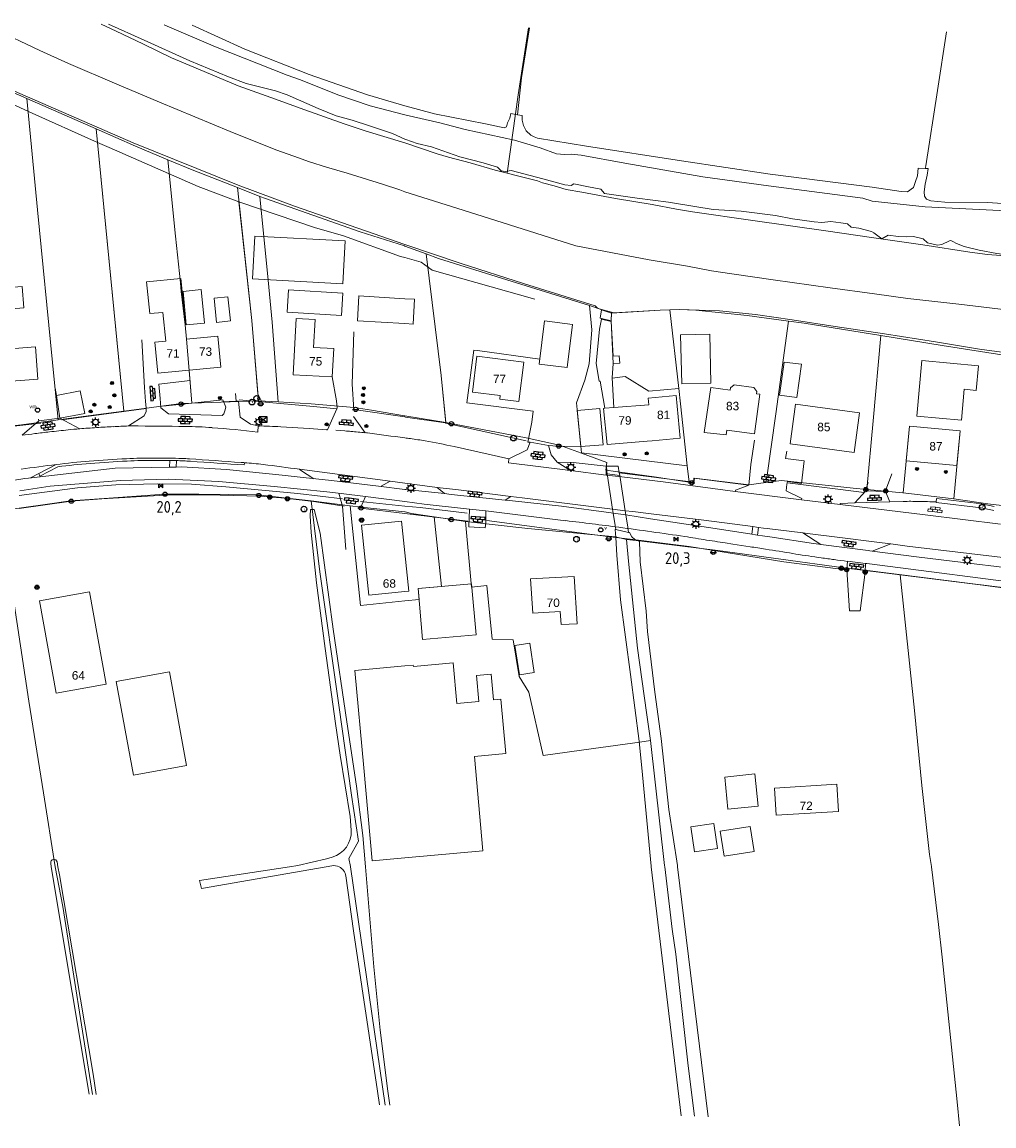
# Model space of a CAD drawing. Header units: metres. Extents: x 117922 to 130630, y 447724 to 454087.
# Tile 52 of 61: x 125919 to 126125, y 451445 to 451680. Entities that reach past the tile are written whole.
import ezdxf

# ---------------------------------------------------------------- set-up
doc = ezdxf.new("R2010")
doc.units = ezdxf.units.M
doc.layers.get('0').update_dxf_attribs({"color": 8})
for name, color, linetype, lineweight in [('B01', 8, 'Continuous', 0), ('B02', 8, 'Continuous', 0), ('B03', 8, 'Continuous', 0), ('B04', 8, 'Continuous', 0), ('B11', 8, 'Continuous', 0), ('B14', 8, 'Continuous', 0), ('G01', 8, 'Continuous', 0), ('G02', 8, 'Continuous', 0), ('G03', 8, 'Continuous', 0), ('Q19', 8, 'Continuous', 0), ('T00', 8, 'Continuous', 0), ('T07', 8, 'Continuous', 0), ('T09', 8, 'Continuous', 0), ('V00', 8, 'Continuous', 0), ('W00', 8, 'Continuous', 0), ('Z02', 7, 'Continuous', 0)]:
    doc.layers.add(name, color=color, linetype=linetype, lineweight=lineweight)
for name, color, linetype in [('SYM-OV4', 8, 'Continuous'), ('TOPOT14', 8, 'Continuous'), ('TOPOT21', 8, 'Continuous'), ('TOPOT23', 8, 'Continuous'), ('TOPOT26', 8, 'Continuous'), ('TOPOT28', 8, 'Continuous'), ('TOPOT30', 1, 'Continuous'), ('TOPOT31', 8, 'Continuous'), ('TOPOT36', 8, 'Continuous'), ('TOPOT52', 8, 'Continuous'), ('TOPOT94', 8, 'Continuous')]:
    doc.layers.add(name, color=color, linetype=linetype)
doc.styles.add('ISO', font='ISO')
doc.styles.add('Z02', font='arial.ttf', dxfattribs={"height": 1.8})

# ---------------------------------------------------------------- blocks, each defined once
blk = doc.blocks.new('paal')
at = {"color": 0}
for radius in [0.45, 0.2]:
    blk.add_circle((0, 0), radius, dxfattribs=at)
blk = doc.blocks.new('lichtmast')
at = {"color": 0}
for p, q in [((-0.6, 0), (-1, 0)), ((-0.71, 0.71), (-0.42, 0.42)), ((0, 0.6), (0, 1)), ((0.42, 0.42), (0.71, 0.71)), ((0.6, 0), (1, 0)), ((-0.42, -0.42), (-0.71, -0.71)), ((0, -0.6), (0, -1)), ((0.42, -0.42), (0.71, -0.71))]:
    blk.add_line(p, q, dxfattribs=at)
blk.add_circle((0, 0), 0.6, dxfattribs=at)
blk = doc.blocks.new('vlaggenmast')
at = {"color": 0}
blk.add_circle((0, 0), 0.45, dxfattribs=at)
at = {"color": 0, "style": 'ISO'}
blk.add_attdef('VLAGGENMAST', (0.7, 0), '', height=0.9, dxfattribs=at)
blk = doc.blocks.new('boom')
at = {"color": 0}
for radius in [0.315, 0.225, 0.135]:
    blk.add_circle((0, 0), radius, dxfattribs=at)
blk = doc.blocks.new('verklikker')
at = {"color": 0}
blk.add_circle((0, 0), 0.45, dxfattribs=at)
at = {"color": 0, "style": 'ISO'}
blk.add_attdef('VERKLIKKER', (0.7, 0), '', height=0.9, dxfattribs=at)
blk = doc.blocks.new('klinkers4')
at = {"color": 0, "linetype": 'ByBlock', "lineweight": -2}
for p, q in [((0, 1.5), (-0.5, 1.5)), ((-0.5, 1.5), (-0.5, 0.5)), ((-0.5, 0.5), (-0.5, -0.5)), ((0, 0.5), (-0.5, 0.5)), ((0, 1.5), (0, 1)), ((0.5, 1), (0, 1)), ((0, 1), (0, 0.5)), ((0, 0.5), (0, 0)), ((0.5, 0), (0, 0)), ((0, 0), (0, -0.5)), ((0.5, 0), (0.5, 1)), ((0.5, -1), (0.5, 0)), ((-0.5, -0.5), (-0.5, -1.5)), ((0, -0.5), (-0.5, -0.5)), ((-0.5, -1.5), (0, -1.5)), ((0, -0.5), (0, -1)), ((0, -1), (0.5, -1)), ((0, -1), (0, -1.5))]:
    blk.add_line(p, q, dxfattribs=at)
blk = doc.blocks.new('klinkers6')
at = {"color": 0, "linetype": 'ByBlock', "lineweight": -2}
for p, q in [((-0.25, 1), (-0.75, 1)), ((-0.75, 1), (-0.75, 0)), ((-0.25, 0), (-0.75, 0)), ((-0.75, 0), (-0.75, -1)), ((0.25, 1.5), (-0.25, 1.5)), ((-0.25, 1.5), (-0.25, 0.5)), ((0.25, 0.5), (-0.25, 0.5)), ((-0.25, 0.5), (-0.25, -0.5)), ((0.25, 0.5), (0.25, 1.5)), ((0.75, 1), (0.25, 1)), ((0.25, -0.5), (0.25, 0.5)), ((0.75, 0), (0.75, 1)), ((-0.75, -1), (-0.25, -1)), ((-0.25, -0.5), (-0.25, 0)), ((0.25, -0.5), (-0.25, -0.5)), ((-0.25, -0.5), (-0.25, -1.5)), ((-0.25, -1.5), (0.25, -1.5)), ((0.75, 0), (0.25, 0)), ((0.25, 0), (0.25, -0.5)), ((0.25, -1.5), (0.25, -0.5)), ((0.25, -1), (0.75, -1)), ((0.75, -1), (0.75, 0))]:
    blk.add_line(p, q, dxfattribs=at)
blk = doc.blocks.new('schk')
at = {"color": 0}
for p, q in [((0.86, 0.56), (-0.86, 0.56)), ((-0.86, 0.56), (-0.86, -0.56)), ((0.86, -0.56), (0.86, 0.56)), ((-0.86, -0.56), (0.86, -0.56))]:
    blk.add_line(p, q, dxfattribs=at)
at = {"color": 0, "linetype": 'Continuous'}
for p, q in [((-0.86, 0.56), (0.86, -0.56)), ((-0.86, -0.56), (0.86, 0.56))]:
    blk.add_line(p, q, dxfattribs=at)
blk = doc.blocks.new('grensmarkering')
at = {"color": 0}
blk.add_line((-0.67, 0), (0.67, 0), dxfattribs=at)
blk.add_circle((0, 0), 0.45, dxfattribs=at)
blk = doc.blocks.new('kolk')
at = {"color": 0}
blk.add_circle((0, 0), 0.6, dxfattribs=at)
at = {"color": 0, "linetype": 'Continuous', "style": 'ISO'}
blk.add_attdef('KOLK', (-0.04, -0.26), '', height=0.8, dxfattribs=at)
blk = doc.blocks.new('inspectieput')
at = {"color": 0}
blk.add_circle((0, 0), 0.6, dxfattribs=at)
at = {"color": 0, "linetype": 'Continuous', "style": 'ISO'}
blk.add_attdef('I', (0, -0.39), '', height=0.8, dxfattribs=at)
blk = doc.blocks.new('kilometerpaal')
at = {"color": 0}
for p, q in [((-0.44, 0.44), (0.44, -0.44)), ((-0.44, -0.44), (-0.44, 0.44)), ((0.44, 0.44), (-0.44, -0.44)), ((0.44, -0.44), (0.44, 0.44))]:
    blk.add_line(p, q, dxfattribs=at)
at = {"color": 0, "style": 'ISO'}
blk.add_attdef('KILOMETERPAAL', (0.59, 0.87), '', height=2.5, dxfattribs=at)

msp = doc.modelspace()

# ---------------------------------------------------------------- linework, layer by layer
at = {"layer": 'B01', "flags": 128}
for points in [[(125921.9, 451603.78), (125921.39, 451610.65), (125916.95, 451610.32), (125916.31, 451618.74), (125918.92, 451618.94), (125918.57, 451623.51), (125909.15, 451622.81), (125909.35, 451620.2), (125908.4, 451620.13), (125908.88, 451613.69), (125912.37, 451613.96), (125912.92, 451606.65), (125911.82, 451606.56), (125912.02, 451603.92), (125913.37, 451604.02), (125913.44, 451603.14), (125921.9, 451603.78)], [(125953.24, 451615.32), (125952.6, 451622.47), (125952.35, 451625.18), (125945.06, 451624.49), (125945.71, 451617.73), (125948.52, 451618.01), (125949.11, 451611.91), (125946.82, 451611.69)], [(125952.8, 451622.48), (125956.65, 451622.86), (125957.35, 451615.73), (125953.44, 451615.34)], [(125952.8, 451622.48), (125953.44, 451615.34)], [(125984.54, 451604.25), (125976.21, 451604.7), (125976.84, 451616.71), (125980.9, 451616.49), (125980.58, 451610.51), (125984.86, 451610.28), (125984.54, 451604.25)], [(125953.54, 451612.27), (125953.24, 451615.32)], [(125946.82, 451611.69), (125947.47, 451605.05), (125954.12, 451605.7)], [(125954.12, 451605.7), (125960.87, 451606.36), (125960.23, 451612.93), (125953.54, 451612.27)], [(126025.32, 451607.41), (126024.27, 451599), (126020.19, 451599.51), (126020.29, 451600.29), (126014.37, 451601.02), (126015.32, 451608.66), (126025.32, 451607.41)], [(126058.59, 451591.25), (126057.71, 451600.32), (126051.74, 451599.74), (126051.88, 451598.35)], [(126075.54, 451600.59), (126074.41, 451592.14), (126068.48, 451592.94), (126068.35, 451591.95), (126063.69, 451592.47), (126065.11, 451601.99), (126069.2, 451601.44)], [(126074.8, 451600.69), (126075.54, 451600.59)], [(126042.55, 451597.61), (126042.25, 451597.58), (126043.03, 451589.9), (126051.54, 451590.59)], [(126044.49, 451597.76), (126042.55, 451597.61)], [(126051.88, 451598.35), (126044.49, 451597.76)], [(126096.73, 451596.62), (126095.6, 451588.2), (126082, 451590.02), (126083.13, 451598.45), (126096.73, 451596.62)], [(126118.14, 451592.81), (126117.47, 451585.43), (126106.69, 451586.42), (126107.37, 451593.79), (126118.14, 451592.81)], [(126052.61, 451590.68), (126058.59, 451591.25)], [(126000, 451566.83), (125999.3, 451573.59), (125990.81, 451572.71), (125992.35, 451557.8), (126000, 451558.59)], [(126000, 451558.59), (126000.84, 451558.67), (126000, 451566.83)], [(126036.65, 451551.74), (126036.05, 451561.82), (126026.76, 451561.27), (126027.2, 451554.02), (126033.06, 451554.37), (126033.23, 451551.54), (126036.65, 451551.74)], [(125936.44, 451538.86), (125932.9, 451558.5), (125922.26, 451556.59), (125925.8, 451536.95), (125936.44, 451538.86)], [(126092.29, 451511.81), (126091.92, 451517.58), (126078.62, 451516.74), (126078.99, 451510.97), (126092.29, 451511.81)]]:
    msp.add_lwpolyline(points, dxfattribs=at)
at = {"layer": 'B02', "flags": 128}
for points in [[(126029.73, 451616.19), (126028.57, 451607.01), (126034.55, 451606.25), (126035.7, 451615.43), (126029.73, 451616.19)], [(126026.57, 451547.62), (126023.39, 451547.13), (126024.37, 451540.84), (126027.54, 451541.33), (126026.57, 451547.62)], [(126014.79, 451523.5), (126016.57, 451503.38), (126000, 451501.92)], [(126000, 451501.92), (125993.06, 451501.3), (125991.26, 451521.06)]]:
    msp.add_lwpolyline(points, dxfattribs=at)
at = {"layer": 'B03', "flags": 128}
for points in [[(125987.3, 451633.2), (125986.8, 451624.09), (125967.6, 451625.14), (125968.09, 451634.24), (125987.3, 451633.2)], [(125962.88, 451616.17), (125962.37, 451621.34), (125959.45, 451621.04), (125959.96, 451615.88), (125962.88, 451616.17)], [(125986.83, 451622.12), (125986.55, 451617.35), (125974.94, 451618.05), (125975.23, 451622.82), (125986.83, 451622.12)], [(126000, 451615.61), (125989.9, 451616.21), (125990.22, 451621.51), (126000, 451620.92)], [(126000, 451620.92), (126002.06, 451620.8), (126001.74, 451615.51), (126000, 451615.61)], [(126065.13, 451602.96), (126064.86, 451613.38), (126058.68, 451613.22), (126058.95, 451602.8), (126065.13, 451602.96)], [(126084.37, 451606.95), (126083.42, 451599.87), (126079.75, 451600.37), (126080.69, 451607.44), (126084.37, 451606.95)], [(126122.06, 451606.64), (126121.58, 451601.4), (126119.04, 451601.64), (126118.44, 451595.06), (126108.92, 451595.93), (126110, 451607.74), (126122.06, 451606.64)], [(126042.21, 451589.83), (126041.48, 451597.52), (126036.68, 451597.14), (126037.47, 451589.45), (126042.21, 451589.83)], [(126015.16, 451549.37), (126014.18, 451560.25), (126002.81, 451559.23), (126003.78, 451548.35), (126015.16, 451549.37)], [(125953.54, 451521.56), (125949.92, 451541.48), (125938.61, 451539.43), (125942.23, 451519.5), (125953.54, 451521.56)], [(126000, 451542.78), (125989.36, 451541.82), (125991.26, 451521.06)], [(126014.79, 451523.5), (126021.47, 451524.09), (126020.45, 451535.67), (126018.84, 451535.52), (126018.35, 451541.02), (126015.22, 451540.75), (126015.71, 451535.18), (126011.07, 451534.77), (126010.31, 451543.39), (126001.87, 451542.64), (126001.77, 451542.94), (126000, 451542.78)]]:
    msp.add_lwpolyline(points, dxfattribs=at)
at = {"layer": 'B04', "flags": 128}
for points in [[(126041.84, 451616.67), (126041.58, 451616.74), (126041.81, 451618.54)], [(126041.81, 451618.54), (126041.82, 451618.63), (126044, 451618.03), (126043.99, 451617.87)], [(126043.88, 451616.18), (126041.84, 451616.67)], [(126043.99, 451617.87), (126043.88, 451616.18)], [(126043.88, 451616.18), (126043.88, 451616.12)], [(126043.88, 451616.12), (126043.88, 451616.06)], [(126043.02, 451583.64), (126044.18, 451576.13)], [(126045.71, 451583.39), (126045.72, 451583.3)], [(126045.72, 451583.3), (126046.89, 451575.8)], [(126081.39, 451581.72), (126097.76, 451579.64)], [(126044.18, 451576.13), (126044.31, 451575.29)], [(126044.31, 451575.29), (126044.72, 451572.65)], [(126046.89, 451575.8), (126047.04, 451574.88)], [(126047.04, 451574.88), (126047.45, 451572.26)], [(126044.72, 451572.65), (126044.86, 451571.76)], [(126044.78, 451571.78), (126044.86, 451571.76)], [(126044.86, 451571.76), (126047.62, 451571.18)], [(126047.45, 451572.26), (126047.62, 451571.18)], [(126047.62, 451571.18), (126047.79, 451571.15)]]:
    msp.add_lwpolyline(points, dxfattribs=at)
at = {"layer": 'B11', "flags": 128}
for points in [[(126074.8, 451600.69), (126074.87, 451601.16), (126074.25, 451602.02), (126070.08, 451602.58), (126069.26, 451601.91), (126069.2, 451601.44)], [(126051.54, 451590.59), (126052.61, 451590.68)]]:
    msp.add_lwpolyline(points, dxfattribs=at)
at = {"layer": 'B14', "flags": 128}
for points in [[(126068.75, 451512.26), (126068.05, 451519.1), (126074.47, 451519.76), (126075.17, 451512.92), (126068.75, 451512.26)], [(126065.77, 451509.21), (126066.53, 451503.92), (126061.62, 451503.21), (126060.85, 451508.5), (126065.77, 451509.21)], [(126074.3, 451503.25), (126067.93, 451502.28), (126067.12, 451507.59), (126073.5, 451508.55), (126074.3, 451503.25)]]:
    msp.add_lwpolyline(points, dxfattribs=at)
at = {"layer": 'G01', "flags": 128}
for points in [[(125935.37, 451679.33), (125938.59, 451677.84), (125944.24, 451675.16), (125950.36, 451672.17), (125957.32, 451669.25), (125964.52, 451666.21), (125971.48, 451663.76), (125978.73, 451661.13), (125987.12, 451658.15), (125991.76, 451656.59), (126000, 451654.11)], [(126021.77, 451647.64), (126024.09, 451664.29), (126026.31, 451678.53)], [(125900.56, 451671.85), (125917.81, 451664.3), (125919.55, 451663.54)], [(125919.55, 451663.54), (125921.81, 451639.84), (125925.02, 451607.3), (125926.24, 451595.13)], [(125919.55, 451663.54), (125934.32, 451657.07)], [(125934.32, 451657.07), (125940.18, 451596.95)], [(125934.32, 451657.07), (125942.68, 451653.41), (125949.59, 451650.5)], [(126000, 451654.11), (126006.9, 451651.75), (126009.27, 451651.06), (126013.89, 451649.82), (126019.19, 451648.28), (126021.77, 451647.64)], [(125949.59, 451650.5), (125951.19, 451634.21), (125952.23, 451624.26), (125952.4, 451622.45), (125953.24, 451615.32), (125953.54, 451612.27), (125954.12, 451605.62), (125954.67, 451598.69)], [(125949.59, 451650.5), (125954.78, 451648.33), (125964.38, 451644.55)], [(126021.77, 451647.64), (126023.71, 451647.16), (126028.23, 451645.97), (126029.28, 451645.58), (126031.78, 451644.91), (126034.29, 451644.16), (126037.63, 451643.6), (126044.84, 451642.24), (126052.59, 451640.95), (126057.77, 451639.99), (126061.17, 451639.37), (126074.04, 451637.59), (126089.54, 451635.36), (126099.79, 451633.86), (126110.21, 451632.35), (126120.23, 451630.84), (126123.98, 451630.29), (126126.78, 451630.08)], [(125964.38, 451644.55), (125969.12, 451642.69)], [(125964.38, 451644.55), (125967.44, 451616.28), (125968.84, 451599.19)], [(125969.12, 451642.69), (125970.94, 451624.88), (125971.74, 451615.9), (125973.06, 451598.94)], [(125969.12, 451642.69), (125970.34, 451642.21), (125990.51, 451635.15), (125999.9, 451632.15), (126000, 451632.11)], [(126000, 451632.11), (126004.51, 451630.44)], [(126004.51, 451630.44), (126007.17, 451629.45), (126021.71, 451624.93), (126039.31, 451619.45)], [(126004.51, 451630.44), (126007.74, 451604.57), (126008.69, 451594.54)], [(126039.31, 451619.45), (126039.79, 451614.31)], [(126039.31, 451619.45), (126041.35, 451618.77), (126044, 451618.03)], [(126044, 451618.03), (126043.88, 451616.17), (126044.33, 451607.1), (126044.13, 451604.07), (126044.13, 451604.02), (126046.89, 451604.33), (126051.91, 451601.24), (126058.27, 451601.81)], [(126044, 451618.03), (126044.49, 451617.9), (126054.32, 451618.47), (126056.4, 451618.55)], [(126056.4, 451618.55), (126058.4, 451618.62), (126061.92, 451618.5), (126072.86, 451617.32), (126081.61, 451616.14)], [(126056.4, 451618.55), (126058.27, 451601.81)], [(126039.79, 451614.31), (126039.25, 451607.03), (126038.29, 451603.58), (126036.52, 451598.75), (126037.6, 451588.13)], [(126076.99, 451582.86), (126078.96, 451596.42), (126081.61, 451616.14)], [(126081.61, 451616.14), (126084.96, 451615.69), (126101.28, 451613.07)], [(126098.3, 451580.32), (126099.66, 451594.92), (126101.28, 451613.07)], [(126101.28, 451613.07), (126114.31, 451610.94), (126131.98, 451608.18)], [(126058.27, 451601.81), (126058.63, 451598.53), (126060.1, 451585.35)], [(126106.06, 451579.57), (126107.37, 451593.79), (126118.14, 451592.81), (126116.8, 451578.29)], [(126037.6, 451588.13), (126060.1, 451585.35)], [(126037.6, 451588.13), (126037.61, 451588.01)], [(126060.1, 451585.35), (126060.48, 451581.9)], [(126076.99, 451582.86), (126076.84, 451581.78)], [(125913.91, 451575.79), (125923.48, 451577.08), (125928.83, 451577.89), (125937.03, 451578.44), (125948.77, 451579.31), (125956.17, 451579.29), (125968.67, 451579.18), (125980.07, 451577.87)], [(125980.07, 451577.87), (125981.94, 451562.79), (125985.92, 451534.42), (125988.67, 451515.27), (125990.13, 451505.44), (125988.09, 451501.76), (125988.44, 451500.06), (125988.45, 451500)], [(125980.07, 451577.87), (125988.37, 451576.86)], [(125988.37, 451576.86), (125990.7, 451576.58), (126000, 451575.55)], [(125988.37, 451576.86), (125990.57, 451555.6), (126000, 451556.58)], [(125925.59, 451500), (125923.08, 451515.77), (125920.01, 451535.29), (125913.91, 451575.79)], [(126000, 451575.55), (126000.1, 451575.54), (126001.45, 451575.18), (126006.25, 451574.48)], [(126006.25, 451574.48), (126012.91, 451573.51)], [(126007.78, 451559.67), (126006.25, 451574.48)], [(126012.91, 451573.51), (126014.19, 451559.55), (126017.47, 451559.85), (126018.6, 451548.45), (126023.05, 451548.28), (126024.33, 451540.5), (126026.41, 451537.15), (126029.42, 451523.72), (126040.12, 451525.2), (126049.97, 451526.56), (126052.29, 451526.91)], [(126012.91, 451573.51), (126026.19, 451572.04), (126044.84, 451570.2), (126047.19, 451569.7)], [(126052.29, 451526.91), (126051.42, 451532.84), (126049.51, 451546.57), (126047.6, 451565.05), (126047.19, 451569.7)], [(126047.19, 451569.7), (126049.87, 451569.4), (126066.62, 451567.31), (126093.41, 451563.6), (126105.36, 451562.11)], [(126105.36, 451562.11), (126108.43, 451533.27), (126110.01, 451517.29), (126111.65, 451502.66), (126112.05, 451500.1), (126112.06, 451500)], [(126105.36, 451562.11), (126122.44, 451559.99), (126132.02, 451558.75), (126136.74, 451557.82)], [(126007.78, 451559.67), (126002.81, 451559.23), (126003.02, 451556.89)], [(126000, 451556.58), (126003.02, 451556.89)], [(126052.29, 451526.91), (126055.28, 451500.29), (126055.31, 451500)], [(125933.52, 451451.57), (125927.21, 451491.55), (125925.6, 451499.99), (125925.59, 451500)], [(125988.45, 451500), (125995.79, 451449.31)], [(126055.31, 451500), (126056.91, 451486.76), (126057.63, 451481.43), (126060.3, 451457.65), (126061.64, 451446.91)], [(126112.06, 451500), (126113.54, 451487.74), (126114.36, 451480.81), (126117.52, 451450.02), (126118.01, 451444.86)]]:
    msp.add_lwpolyline(points, dxfattribs=at)
at = {"layer": 'G02', "flags": 128}
for points in [[(125910.08, 451679.56), (125912.44, 451678.42), (125922.37, 451673.72)], [(125922.37, 451673.72), (125928.44, 451670.98), (125938.74, 451666.58), (125947.78, 451662.77), (125962.83, 451656.53), (125972.52, 451652.58), (125976.41, 451651.27), (125979.68, 451650.02), (125983.31, 451648.89), (125987.71, 451647.64), (125995.27, 451645.32), (125998.93, 451644.05), (126000, 451643.64)], [(126000, 451643.64), (126013.75, 451639.32), (126036.37, 451632.16), (126051.99, 451629.22), (126060.15, 451627.87), (126065.22, 451626.85), (126069.57, 451626.24), (126078.39, 451624.96), (126090.49, 451623.23), (126099.96, 451621.96), (126106.99, 451620.96), (126117.84, 451619.75), (126132.07, 451618.05), (126135.41, 451617.66), (126143.81, 451617.21), (126155.89, 451616.67), (126158.04, 451616.52), (126162.2, 451616.62), (126174.81, 451616.68), (126184.03, 451616.72), (126190.69, 451616.88), (126195.98, 451617.24), (126200.92, 451617.37)]]:
    msp.add_lwpolyline(points, dxfattribs=at)
at = {"layer": 'G03', "flags": 128}
for points in [[(125940.18, 451596.95), (125942.38, 451597.23), (125952.4, 451598.61), (125954.67, 451598.69)], [(125954.67, 451598.69), (125960.9, 451598.92), (125968.65, 451599.2), (125968.84, 451599.19)], [(125968.84, 451599.19), (125973.06, 451598.94)], [(125973.06, 451598.94), (125980.07, 451598.52), (125989.2, 451597.73), (125992.93, 451597.18), (125999.95, 451596.01)], [(125926.24, 451595.13), (125932.63, 451596.02), (125940.18, 451596.95)], [(125999.95, 451596.01), (126000, 451596.01)], [(126000, 451596.01), (126008.69, 451594.54)], [(125910.33, 451592.97), (125910.46, 451592.99), (125911.89, 451593.39), (125918.46, 451594.05), (125926.24, 451595.13)], [(126008.69, 451594.54), (126010.59, 451594.22), (126025.84, 451591.28), (126032.9, 451589.71), (126037.61, 451588.01)], [(126037.61, 451588.01), (126043, 451586.07), (126042.75, 451584.39), (126053.03, 451582.97), (126060.48, 451581.9)], [(126060.48, 451581.9), (126061.48, 451581.75), (126061.63, 451582.75), (126073.16, 451581.28), (126076.84, 451581.78)], [(126098.3, 451580.32), (126095.42, 451580.6), (126080.11, 451582.22), (126076.84, 451581.78)], [(126098.3, 451580.32), (126105.95, 451579.58), (126106.06, 451579.57)], [(126106.06, 451579.57), (126116.8, 451578.29)], [(126116.8, 451578.29), (126124.03, 451577.27), (126134.83, 451575.95), (126135.35, 451575.87)]]:
    msp.add_lwpolyline(points, dxfattribs=at)
at = {"layer": 'Q19', "flags": 128}
for points in [[(126022.55, 451660.3), (126023.99, 451660.08)], [(126023.99, 451660.08), (126024.99, 451659.92)], [(126109.23, 451648.67), (126110.71, 451648.64)], [(126110.71, 451648.64), (126111.33, 451648.63)]]:
    msp.add_lwpolyline(points, dxfattribs=at)
at = {"layer": 'T00', "flags": 128}
for points in [[(125900.92, 451669.46), (125907.74, 451666.37), (125920.05, 451660.7), (125934.6, 451654.17)], [(125934.6, 451654.17), (125937.07, 451653.07), (125956, 451644.8), (125964.71, 451641.52)], [(125934.6, 451654.17), (125939.75, 451601.33)], [(125964.71, 451641.52), (125964.9, 451641.45), (125980.77, 451636.1), (125986.95, 451634.32), (125999.05, 451629.93), (126000, 451629.67)], [(125964.71, 451641.52), (125967.44, 451616.28), (125968.72, 451600.67), (125969.54, 451598.97)], [(126000, 451629.67), (126003.46, 451628.72), (126005.79, 451626.99), (126027.68, 451620.8)], [(125989.15, 451613.86), (125988.81, 451602.74), (125989.11, 451597.34), (126000, 451595.74)], [(125954.12, 451605.7), (125954.67, 451598.7)], [(126007.74, 451604.57), (126008.7, 451594.44)], [(125948.48, 451598.05), (125954.67, 451598.7)], [(125954.67, 451598.7), (125961.3, 451599.39)], [(125964.78, 451599.41), (125969.54, 451598.97)], [(125969.54, 451598.97), (125980.53, 451597.94), (125985.54, 451597.48)], [(126000, 451595.74), (126000.13, 451595.72), (126008.65, 451594.46), (126008.7, 451594.44)], [(125910.32, 451593.07), (125922.54, 451594.45)], [(126008.7, 451594.44), (126025.8, 451590.63)], [(126045.63, 451583.88), (126061.42, 451581.89), (126061.51, 451582.72), (126073.14, 451581.21)], [(125917.94, 451576.26), (125928.98, 451577.83), (125935.53, 451578.31), (125948.93, 451579.09), (125957.85, 451579.2), (125969.2, 451578.88), (125974.44, 451578.46), (125980.53, 451577.74), (125987.06, 451576.74)], [(125990.59, 451576.35), (126000, 451575.2)], [(126000, 451575.2), (126000, 451575.2), (126000, 451575.2)], [(126000, 451575.2), (126013.42, 451573.57)], [(126017.41, 451573.72), (126039.26, 451570.8), (126044.87, 451570.11)], [(126044.87, 451570.11), (126049.16, 451569.58)], [(126049.16, 451569.58), (126060.47, 451568.19), (126080.62, 451564.94), (126094.4, 451563.12)], [(126097.33, 451563.24), (126110.19, 451561.61), (126120.31, 451560.29), (126131.82, 451558.86), (126164.05, 451553.19), (126176.34, 451550.01), (126199.95, 451546.99), (126211.85, 451546.61), (126223.81, 451547.4)]]:
    msp.add_lwpolyline(points, dxfattribs=at)
at = {"layer": 'T07', "flags": 128}
for points in [[(126023.99, 451660.08), (126024.83, 451667.94), (126026.52, 451678.53)], [(126110.71, 451648.64), (126110.87, 451649.19), (126113.32, 451665.24), (126115.23, 451677.74)]]:
    msp.add_lwpolyline(points, dxfattribs=at)
at = {"layer": 'T09', "flags": 128}
for points in [[(125917.97, 451579.05), (125930.36, 451580.65), (125938.53, 451581.29), (125947.35, 451581.51), (125954.63, 451581.41), (125961.9, 451580.85), (125977.22, 451579.48), (125986.72, 451578.34)], [(125990.54, 451577.73), (126000, 451576.77)], [(126000, 451576.77), (126003.23, 451576.46), (126013.23, 451575.29)]]:
    msp.add_lwpolyline(points, dxfattribs=at)
at = {"layer": 'V00', "flags": 128}
for points in [[(125944.58, 451602.01), (125944.04, 451612.13)], [(126028.7, 451608.05), (126015.45, 451609.87), (126014.69, 451609.98), (126013.18, 451598.76), (126027.28, 451596.95), (126027, 451594.63), (126026.15, 451590.35)], [(125954.29, 451603.49), (125947.68, 451602.73)], [(125949.71, 451596.42), (125948.09, 451597.68), (125947.93, 451599.69), (125947.68, 451602.73)], [(125985.57, 451597.7), (125985.43, 451599.16), (125984.54, 451604.25)], [(125925.85, 451600.28), (125925.57, 451601.84)], [(125930.95, 451601.3), (125925.85, 451600.28)], [(125926.6, 451595.52), (125925.85, 451600.28)], [(125931.91, 451596.49), (125930.95, 451601.3)], [(125944.98, 451597.53), (125944.98, 451597.66), (125944.85, 451599.02), (125944.58, 451602.01)], [(125964.11, 451599.13), (125963.96, 451600.76)], [(125961.3, 451599.39), (125961.88, 451597.82), (125961.72, 451597.06), (125961.5, 451596.4), (125961.16, 451596.08), (125949.71, 451596.42)], [(125961.14, 451598.95), (125964.11, 451599.13)], [(125964.62, 451599.14), (125964.11, 451599.13)], [(125964.62, 451599.14), (125964.97, 451595.73)], [(125985.54, 451597.48), (125985.57, 451597.7)], [(125922.15, 451594.93), (125922.04, 451595.3)], [(125922.15, 451594.93), (125926.6, 451595.52)], [(125926.6, 451595.52), (125931.91, 451596.49)], [(125930.82, 451593.23), (125926.6, 451595.52)], [(125927.05, 451595.13), (125944.98, 451597.53)], [(125941.18, 451593.83), (125944.51, 451596.02), (125944.99, 451596.91), (125944.98, 451597.53)], [(125964.97, 451595.73), (125967.19, 451594.24)], [(125985.54, 451597.48), (125983.53, 451593.03)], [(125989.07, 451595.85), (125991.58, 451592.4)], [(125918.56, 451591.84), (125922.15, 451594.93)], [(125967.19, 451594.24), (125968.82, 451593.86)], [(125968.71, 451592.54), (125968.82, 451593.86)], [(125973.6, 451593.66), (125979.62, 451593.28), (125983.33, 451593.04)], [(125985.31, 451592.91), (125986.28, 451592.84), (125987.26, 451592.77)], [(126073.65, 451585.63), (126074.4, 451590.84)], [(126010.46, 451589.48), (126022.13, 451586.86)], [(126026.05, 451588.75), (126022.13, 451586.86)], [(126026.65, 451590.36), (126026.05, 451588.75)], [(126026.65, 451590.36), (126026.15, 451590.35)], [(126030.57, 451589.67), (126026.65, 451590.36)], [(126030.57, 451589.67), (126031.48, 451589.6), (126032.76, 451589.53), (126037.47, 451589.45)], [(126031.12, 451587.66), (126030.57, 451589.67)], [(126080.99, 451586.89), (126081.25, 451588.46)], [(125950.02, 451586.49), (125949.91, 451585.05)], [(125951.33, 451585.08), (125951.39, 451586.46)], [(125965.9, 451586.01), (125965.82, 451585.53)], [(126022.13, 451586.86), (126022.07, 451585.95)], [(126022.07, 451585.95), (126035.25, 451584.33)], [(126032.38, 451586.12), (126031.12, 451587.66)], [(126035.25, 451584.33), (126032.38, 451586.12)], [(126032.38, 451586.12), (126035.79, 451586.06)], [(126035.79, 451586.06), (126042.85, 451585.26)], [(126084.95, 451586.38), (126080.99, 451586.89)], [(126084.41, 451581.61), (126084.95, 451586.38)], [(125919.9, 451582.75), (125938.39, 451584.83), (125949.91, 451585.05)], [(125920.34, 451582.8), (125922.09, 451583.7)], [(125922.09, 451583.7), (125925.82, 451585.62)], [(125922.09, 451583.7), (125922.31, 451583.16), (125926.14, 451585.13)], [(125949.91, 451585.05), (125951.33, 451585.08)], [(125951.33, 451585.08), (125952.49, 451585.11), (125962.04, 451584.53), (125973.92, 451583.35), (125978.4, 451582.87)], [(125977.59, 451584.62), (125996.86, 451582.06)], [(125977.59, 451584.62), (125977.8, 451584.43)], [(125980.62, 451582.57), (125977.8, 451584.43)], [(126035.25, 451584.33), (126042.84, 451583.38)], [(126042.84, 451583.38), (126042.85, 451585.26)], [(126043.02, 451583.64), (126043.06, 451583.63)], [(126043.06, 451583.63), (126045.72, 451583.3)], [(126073.16, 451581.23), (126073.65, 451585.63)], [(126102.3, 451580.02), (126103.59, 451583.67)], [(125909.34, 451581.11), (125919.14, 451582.66), (125919.9, 451582.75)], [(125918.05, 451580.02), (125924.56, 451580.99), (125939.53, 451582.25), (125949.73, 451582.53), (125960.44, 451582.01), (125972.2, 451580.96), (125983.41, 451579.82), (125986.47, 451579.45)], [(125978.4, 451582.87), (125984.39, 451582.22), (125994.4, 451581.01)], [(125994.97, 451580.99), (125996.86, 451582.06)], [(125996.86, 451582.06), (126000, 451581.64)], [(126000, 451581.64), (126006.85, 451580.74)], [(126046.18, 451582.98), (126042.84, 451583.38)], [(126054.96, 451581.91), (126046.18, 451582.98)], [(126070.3, 451579.88), (126054.96, 451581.91)], [(126073.16, 451581.23), (126070.36, 451580.18)], [(126081.15, 451580.04), (126081.29, 451581.43)], [(126081.29, 451581.43), (126081.4, 451582.01)], [(126081.4, 451582.01), (126084.41, 451581.61)], [(126098.58, 451581.82), (126098.08, 451580.29)], [(125986.74, 451576.74), (125985.96, 451579.51)], [(125986.47, 451579.45), (125991.66, 451578.82)], [(125990.63, 451576.52), (125991.66, 451578.82)], [(126000, 451577.75), (125991.66, 451578.82)], [(125994.4, 451581.01), (126000, 451580.34)], [(126000, 451580.34), (126000.18, 451580.31), (126008.45, 451579.42)], [(126006.85, 451580.74), (126008.45, 451579.42)], [(126006.85, 451580.74), (126011.42, 451580.21), (126022.57, 451578.84)], [(126008.45, 451579.42), (126009.86, 451579.27), (126021.38, 451578.04)], [(126021.38, 451578.04), (126022.57, 451578.84)], [(126022.57, 451578.84), (126024.99, 451578.54), (126037.37, 451576.94), (126044.18, 451576.13)], [(126070.36, 451580.18), (126070.3, 451579.88)], [(126084.43, 451578.1), (126070.3, 451579.88)], [(126084.47, 451578.36), (126081.15, 451580.04)], [(126098.07, 451580.04), (126095.76, 451577.47)], [(126098.08, 451580.29), (126098.07, 451580.04)], [(126098.07, 451580.04), (126102.28, 451579.85)], [(126102.28, 451579.85), (126102.3, 451580.02)], [(126102.28, 451579.85), (126103.18, 451577.66)], [(125986.74, 451576.74), (125987.43, 451567.57)], [(126013.78, 451576.13), (126004.12, 451577.22), (126000, 451577.75)], [(126021.38, 451578.04), (126022.29, 451577.94), (126033.35, 451576.76), (126043.9, 451575.35), (126044.31, 451575.29)], [(126084.43, 451578.1), (126084.47, 451578.36)], [(126092.61, 451577.14), (126084.43, 451578.1)], [(126092.62, 451577.34), (126092.61, 451577.14)], [(126110.73, 451574.9), (126092.61, 451577.14)], [(126094.28, 451577.41), (126092.62, 451577.34)], [(126095.76, 451577.47), (126094.28, 451577.41)], [(126103.18, 451577.66), (126095.76, 451577.47)], [(126103.18, 451577.66), (126106.02, 451577.78)], [(126113.06, 451577.64), (126113.05, 451577.51)], [(126113.05, 451577.51), (126122.65, 451576.37)], [(126113.06, 451577.64), (126113.12, 451578.37)], [(126113.12, 451578.37), (126122.74, 451577.26)], [(126017.25, 451575.78), (126017.21, 451573.24), (126017.11, 451572.16), (126013.63, 451572.35), (126013.78, 451576.13)], [(126013.78, 451576.13), (126017.25, 451575.78)], [(126034.26, 451573.67), (126017.25, 451575.78)], [(126044.18, 451576.13), (126046.89, 451575.8)], [(126044.31, 451575.29), (126047.04, 451574.88)], [(126046.89, 451575.8), (126048.52, 451575.61), (126052.44, 451575.14)], [(126047.04, 451574.88), (126052.26, 451574.09), (126066.03, 451572), (126073.83, 451570.8)], [(126052.44, 451575.14), (126063.6, 451573.78), (126074.06, 451572.4)], [(126126.72, 451572.9), (126110.73, 451574.9)], [(126074.06, 451572.4), (126073.83, 451570.8)], [(126074.06, 451572.4), (126074.85, 451572.29)], [(126074.85, 451572.29), (126075.26, 451572.24)], [(126075.04, 451570.62), (126075.26, 451572.24)], [(126075.26, 451572.24), (126076.34, 451572.1)], [(126076.34, 451572.1), (126077.09, 451572), (126084.7, 451571.06)], [(126073.83, 451570.8), (126074.61, 451570.69)], [(126074.61, 451570.69), (126075.04, 451570.62)], [(126075.04, 451570.62), (126076.09, 451570.46)], [(126076.09, 451570.46), (126077.63, 451570.22), (126086.93, 451568.84), (126088.06, 451568.69)], [(126088.54, 451568.62), (126084.7, 451571.06)], [(126084.7, 451571.06), (126086.27, 451570.87)], [(126086.27, 451570.87), (126091.45, 451570.23), (126101.58, 451568.94)], [(126069.78, 451568.7), (126068.16, 451568.94), (126066.55, 451569.19)], [(126073.45, 451568.13), (126071.62, 451568.41), (126069.78, 451568.7)], [(126088.06, 451568.69), (126088.54, 451568.62)], [(126088.54, 451568.62), (126098.57, 451567.3)], [(126098.57, 451567.3), (126098.9, 451567.25), (126099.43, 451567.18)], [(126099.43, 451567.18), (126103.4, 451568.71)], [(126099.43, 451567.18), (126108.86, 451566.01), (126121.17, 451564.48), (126130.63, 451563.32)], [(126101.58, 451568.94), (126103.4, 451568.71)], [(126103.4, 451568.71), (126106.86, 451568.27), (126120.05, 451566.72), (126130.82, 451565.4)], [(126083.16, 451566.57), (126082.56, 451566.68)], [(126098.02, 451564.57), (126097.95, 451562.72), (126096.91, 451554.49), (126094.59, 451554.48), (126094.01, 451563.25), (126094.15, 451565.02)], [(126094.15, 451565.02), (126098.02, 451564.57)], [(126098.02, 451564.57), (126098.3, 451564.53), (126112.08, 451562.75), (126131.78, 451560.24), (126141.28, 451559.12)]]:
    msp.add_lwpolyline(points, dxfattribs=at)
at = {"layer": 'V00'}
for centre, radius, start, end in [((125965.11, 451241.28), 353.63, 95.9659, 96.6094), ((125941.44, 451466.87), 126.81, 94.8054, 95.9264), ((125941.19, 451466.96), 126.69, 93.8954, 94.6927), ((125964.26, 451119.59), 474.83, 93.3818, 93.8253), ((125946.65, 451413.78), 180.11, 92.7714, 93.311), ((125963.07, 451069.12), 525.16, 92.3889, 92.7423), ((125941.71, 451580.45), 13.39, 89.4728, 92.2765), ((125904.37, 447441.81), 4152.2, 89.32397, 89.48303), ((125952.29, 451505.42), 88.31, 85.6233, 89.3037), ((125939.03, 451332.8), 261.43, 83.4822, 85.6137), ((125944.48, 450957.96), 636.36, 87.37674, 87.8075), ((125984.06, 451602.96), 9.94, 265.7794, 266.9635), ((125966.06, 451230.64), 364.31, 97.0578, 97.4913), ((125992.46, 451013.16), 583.39, 96.69902, 97.00685), ((125979.93, 451491.92), 101.11, 85.1238, 85.8435), ((125918.22, 450780.64), 815.07, 84.83582, 85.05198), ((125990.18, 451577.79), 14.68, 82.6382, 84.5242), ((125421.43, 447228.12), 4401.37, 82.44644, 82.55064), ((125650.52, 448958.99), 2655.4, 82.41179, 82.43732), ((125991.84, 451520.97), 70.79, 79.8228, 82.4247), ((125956.26, 451322.1), 272.81, 78.5401, 79.8474), ((125946.87, 451417.52), 169.41, 94.7502, 97.1378), ((125947.22, 451415.65), 170.79, 94.7657, 97.0914), ((125950.61, 451372.7), 214.39, 92.6382, 94.7562), ((125950.97, 451369.24), 217.35, 92.6454, 94.7345), ((125947.38, 451440.71), 146.3, 90.2585, 92.599), ((125947.46, 451444.85), 141.66, 90.2201, 92.6373), ((125947.3, 451444.18), 142.83, 87.8435, 90.2308), ((125947.51, 451444.95), 141.55, 88.9842, 90.2403), ((125947.19, 451430.93), 155.58, 88.4522, 88.9572), ((125947.7, 451450.13), 136.38, 87.8272, 88.4476), ((125950.72, 451536.1), 50.85, 86.1229, 87.8031), ((125950.92, 451535.59), 50.85, 86.1229, 87.8031), ((125746.86, 448535.94), 3057.92, 85.90657, 86.11282), ((125751.71, 448603.92), 2989.28, 85.89272, 86.11296), ((125974.75, 451714.26), 128.55, 265.7117, 266.0531), ((125959.61, 451499.27), 86.97, 83.2366, 85.8485), ((126034.76, 450718.75), 873.69, 97.16289, 97.65517), ((125930.11, 451252.75), 335.24, 81.8585, 83.192), ((126107.69, 451461.02), 116.77, 90, 90.8214), ((126107.27, 451437.24), 140.55, 89.1455, 89.8283), ((126107.06, 451455.96), 121.83, 88.0453, 88.9137), ((126106.78, 451455.75), 122.06, 87.0539, 87.9212), ((126113.98, 451527.07), 50.94, 78.5734, 80.099), ((126114.88, 451531.85), 46.08, 76.8111, 78.4978), ((126110.44, 451510.77), 66.73, 78.2807, 79.4596), ((126112.33, 451520.02), 57.28, 76.8743, 78.249), ((125916.49, 450584.23), 996.43, 82.88627, 83.21222), ((125913.71, 450567.92), 1012.96, 82.52411, 82.84484), ((125929.19, 450691.08), 888.83, 82.02303, 82.48012), ((125917.99, 450614.26), 966.46, 81.57742, 81.99785), ((126502.35, 454334.22), 2799.17, 260.89817, 260.99443), ((126175.67, 452278.78), 717.93, 261.06735, 261.25747), ((125989.8, 451023.99), 550.53, 80.9118, 81.2604), ((125746.76, 449497.21), 2096.54, 80.78325, 80.94366), ((126130.33, 451865.21), 302.34, 261.0254, 261.5457), ((126139.04, 451922.41), 360.2, 261.5128, 261.9497), ((126133.22, 451877.93), 315.34, 261.8643, 262.3731), ((126134.45, 451885.03), 322.54, 262.3243, 262.8217)]:
    msp.add_arc(centre, radius, start, end, dxfattribs=at)
at = {"layer": 'W00', "flags": 128}
for points in [[(125884, 451679.79), (125896.48, 451674.16), (125918.05, 451664.57), (125942.22, 451654.09), (125964.56, 451645.08), (125976.49, 451640.59), (126000, 451632.42)], [(126000, 451654.86), (125997.4, 451656.1), (125992.46, 451657.72), (125988.8, 451658.89), (125985.37, 451659.81), (125981.53, 451661.39), (125974.93, 451664.3), (125972.49, 451665.16), (125966.25, 451666.72), (125962.51, 451668.16), (125954.28, 451671.55), (125944.52, 451675.95), (125936.94, 451679.32)], [(125948.78, 451679.21), (125948.92, 451679.14), (125959.71, 451674.49), (125974.99, 451668.5), (125977.79, 451667.52), (125985.71, 451664.31), (125992.6, 451661.93), (126000, 451660.04)], [(126000, 451661.97), (125992.02, 451664.31), (125979.65, 451668.66), (125965.95, 451674.05), (125954.75, 451679.16)], [(126022.55, 451660.3), (126022.35, 451659.3), (126021.85, 451658.31), (126021.6, 451657.47), (126021.14, 451657.31), (126017.16, 451658.13), (126006.31, 451660.29), (126000.31, 451661.88), (126000, 451661.97)], [(126000, 451660.04), (126000.25, 451659.98), (126007.47, 451658.32), (126012.81, 451656.93), (126023.36, 451654.63), (126028.82, 451652.99), (126032.27, 451651.77), (126033.96, 451651.59), (126035.37, 451651.65), (126037.53, 451651.46), (126046.79, 451649.78), (126063.38, 451646.88), (126077.4, 451644.95), (126097.43, 451642.28), (126099.41, 451641.66), (126110.72, 451640.47), (126129.42, 451639.53)], [(126109.23, 451648.67), (126109.05, 451647.03), (126108.63, 451645.87), (126108.23, 451644.57), (126106.97, 451643.69), (126105.63, 451643.72), (126099.41, 451644.62), (126077.72, 451647.39), (126058.89, 451650.26), (126038.68, 451653.36), (126028.22, 451655.05), (126027.52, 451655.37), (126026.8, 451655.71), (126025.82, 451656.65), (126025.28, 451657.8), (126024.98, 451658.89), (126024.99, 451659.92)], [(126000, 451654.86), (126000.21, 451654.76), (126002.61, 451653.96), (126005.7, 451653.2), (126011.7, 451651.14), (126016.68, 451649.8), (126019.7, 451648.92), (126020.52, 451648.1), (126021.32, 451648), (126022.62, 451648.18), (126029.39, 451646.39), (126034.01, 451645.17), (126035.39, 451644.99), (126035.93, 451645.33), (126039.07, 451644.69), (126041.69, 451644.25), (126042.49, 451643.29), (126049.42, 451642.29), (126056.12, 451641.47), (126061.72, 451640.54), (126065.6, 451639.92), (126071.55, 451639.52), (126078.83, 451638.59), (126082.47, 451637.91), (126087.09, 451637.29), (126088.71, 451637.11), (126090.61, 451637.31), (126092.8, 451637.09), (126094.16, 451636.85), (126094.94, 451636.17), (126096.6, 451635.89), (126099.32, 451635.21), (126099.82, 451634.95), (126101.46, 451633.67), (126102.84, 451634.45)], [(126110.71, 451645.29), (126111.13, 451647.19), (126111.33, 451648.63)], [(126136.16, 451640.6), (126123.88, 451641.37), (126114.92, 451641.43), (126111.9, 451641.73), (126111.02, 451642.11), (126110.54, 451642.75), (126110.47, 451643.65), (126110.71, 451645.29)], [(126102.84, 451634.45), (126105, 451634.18), (126106.8, 451634.1), (126108.22, 451634.16), (126110.3, 451633.68), (126111.22, 451632.78), (126113.34, 451632.34), (126114.22, 451632.44), (126115.88, 451633.24), (126116.18, 451633.28), (126116.6, 451633.06), (126117.38, 451632.64), (126118.99, 451632.04), (126122.23, 451631.24), (126125.99, 451630.54), (126129.49, 451630.11)], [(126000, 451632.42), (126011.96, 451628.44), (126025.27, 451624.18), (126036.41, 451620.67), (126040.52, 451619.37), (126040.94, 451618.95), (126041.81, 451618.54)], [(126041.82, 451616.56), (126041.44, 451614.44), (126040.69, 451607.12), (126041.31, 451603.37), (126041.57, 451603.37), (126042.55, 451597.61)], [(126041.81, 451618.54), (126043.99, 451617.87)], [(126041.84, 451616.67), (126041.82, 451616.56)], [(126043.88, 451616.06), (126041.82, 451616.56)], [(126043.99, 451617.87), (126054.32, 451618.47), (126058.4, 451618.62), (126066.96, 451618.32), (126074.61, 451617.58), (126082.41, 451616.43), (126091.57, 451615.03), (126102.08, 451613.41), (126112.88, 451611.7), (126122.29, 451610.18), (126133.41, 451608.67), (126142.8, 451607.55), (126149.62, 451607.16), (126161.78, 451606.8), (126172.2, 451606.67), (126186.93, 451606.81), (126193.21, 451607.02)], [(126044.49, 451597.76), (126044.13, 451604.07), (126044.33, 451607.1), (126045.73, 451607.22), (126045.57, 451608.76), (126044.29, 451608.7), (126043.88, 451616.06)], [(126045.63, 451583.88), (126045.4, 451585.26), (126042.89, 451585.27), (126043, 451584.21)], [(126043, 451584.21), (126043.06, 451583.63)], [(126045.71, 451583.39), (126045.63, 451583.88)], [(125991.6, 451500), (125991.03, 451506.7), (125989.68, 451517.15), (125987.68, 451530.84), (125984.78, 451550.59), (125982, 451570.99), (125980.68, 451576.08), (125979.94, 451576.06), (125979.82, 451574.67), (125980.04, 451571.19), (125981.2, 451560.42), (125983.08, 451546.5), (125985.24, 451530.53), (125986.24, 451523.74), (125988.34, 451510.7), (125988.56, 451507.8)], [(126044.78, 451571.78), (126044.87, 451570.11)], [(126044.87, 451570.11), (126045.09, 451566.32), (126045.89, 451556.79), (126047.99, 451540.91), (126049.86, 451526.78), (126050.59, 451519.56), (126052.39, 451500.16)], [(126047.79, 451571.15), (126048.32, 451570.26), (126048.94, 451569.7), (126049.16, 451569.58)], [(126049.16, 451569.58), (126049.9, 451569.22), (126050.05, 451564.88), (126051.32, 451554.43), (126051.6, 451550.09), (126053.21, 451537.18), (126054.56, 451527.31), (126056.2, 451512.17), (126057.99, 451500.3)], [(125984.52, 451502.05), (125983.34, 451501.73), (125977.23, 451500.27), (125975.49, 451500)], [(125924.65, 451500.8), (125924.78, 451500)], [(125924.78, 451500), (125924.78, 451500), (125929.23, 451473.24), (125932.85, 451451.6)], [(125926.19, 451500), (125926, 451501.03)], [(125934.29, 451451.54), (125933.66, 451455.87), (125926.5, 451498.3), (125926.19, 451500)], [(125975.49, 451500), (125975.48, 451500), (125956.28, 451497.06), (125956.75, 451495.42), (125983.26, 451500), (125983.26, 451500)], [(125983.26, 451500), (125984.48, 451500.21)], [(125996.78, 451449.27), (125996.35, 451452.28), (125994.76, 451465.22), (125993.38, 451478.72), (125991.6, 451500)], [(126052.39, 451500.16), (126052.41, 451500)], [(126052.41, 451500), (126058.79, 451447.01)], [(126057.99, 451500.3), (126058.03, 451500)], [(126058.03, 451500), (126064.55, 451446.81)], [(125987.44, 451498.05), (125989.04, 451486.4), (125994.19, 451452.28), (125994.59, 451449.35)]]:
    msp.add_lwpolyline(points, dxfattribs=at)
at = {"layer": 'W00'}
for centre, radius, start, end in [((125983.04, 451507.38), 5.53, 285.4756, 4.3588), ((125925.33, 451500.91), 0.682, 10.5559, 189.3627), ((125984.92, 451497.69), 2.56, 64.4687, 99.875), ((125984.92, 451497.7), 2.55, 7.8, 64.4014)]:
    msp.add_arc(centre, radius, start, end, dxfattribs=at)

# ---------------------------------------------------------------- block references
at = {"layer": 'SYM-OV4'}
for name, p, rotation in [('klinkers4', (125946.36, 451600.74), 4.225533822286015), ('klinkers6', (125953.28, 451595.07), 268.0700905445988), ('klinkers4', (125987.55, 451594.58), 85.33770430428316), ('klinkers6', (125924.06, 451593.83), 277.1709422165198), ('klinkers6', (126028.33, 451587.52), 263.1818886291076), ('klinkers6', (126077.38, 451582.64), 262.2027248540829), ('klinkers4', (125987.38, 451582.6), 264.0377480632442), ('klinkers4', (126014.87, 451579.29), 263.3087581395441), ('klinkers4', (126099.92, 451578.54), 91.99921844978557), ('klinkers4', (125988.59, 451577.88), 263.7250599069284), ('klinkers4', (126015.56, 451573.95), 265.1578202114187), ('klinkers4', (126094.44, 451568.75), 262.2810569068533), ('klinkers4', (126096.1, 451563.89), 263.0567254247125)]:
    msp.add_blockref(name, p, dxfattribs=dict(at, rotation=rotation))
at = {"layer": 'SYM-OV4', "lineweight": 0, "rotation": 83.56363433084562}
msp.add_blockref('klinkers4', (126112.82, 451576.03), dxfattribs=at)
at = {"layer": 'TOPOT14'}
msp.add_blockref('schk', (125969.88, 451595.2), dxfattribs=at)
at = {"layer": 'TOPOT21'}
for p in [(125934.2, 451594.64), (125968.94, 451594.68), (126035.35, 451585.04), (126001.26, 451580.58), (126090.04, 451578.25), (126061.9, 451572.95), (126119.68, 451565.26)]:
    msp.add_blockref('lichtmast', p, dxfattribs=at)
at = {"layer": 'TOPOT23'}
ref = msp.add_blockref('kolk', (125967.47, 451598.9), dxfattribs=at)
ref.add_attrib('KOLK', 'r', (125967.43, 451598.64), dxfattribs={"color": 0, "height": 0.8, "style": 'ISO'})
ref = msp.add_blockref('kolk', (126122.84, 451576.54), dxfattribs=at)
ref.add_attrib('KOLK', 'r', (126122.79, 451576.27), dxfattribs={"color": 0, "height": 0.8, "style": 'ISO'})
at = {"layer": 'TOPOT26'}
for p in [(125937.72, 451602.97), (125938.19, 451600.34), (125960.64, 451599.78), (125991.1, 451600.41), (125991.27, 451601.86), (125933.94, 451598.33), (125937.22, 451597.84), (125991.19, 451598.87), (125933.16, 451596.92), (125983.37, 451594.16), (125991.83, 451593.79), (126051.48, 451587.99), (126046.77, 451587.8), (126109, 451584.69), (126115.11, 451584.05)]:
    msp.add_blockref('boom', p, dxfattribs=at)
at = {"layer": 'TOPOT28'}
ref = msp.add_blockref('inspectieput', (125968.46, 451599.71), dxfattribs=at)
ref.add_attrib('I', 'i', (125968.46, 451599.32), dxfattribs={"color": 0, "height": 0.8, "style": 'ISO'})
ref = msp.add_blockref('inspectieput', (126023.13, 451591.25), dxfattribs=at)
ref.add_attrib('I', 'i', (126023.13, 451590.86), dxfattribs={"color": 0, "height": 0.8, "style": 'ISO'})
ref = msp.add_blockref('inspectieput', (125978.53, 451576.14), dxfattribs=at)
ref.add_attrib('I', 'i', (125978.53, 451575.74), dxfattribs={"color": 0, "height": 0.8, "style": 'ISO'})
ref = msp.add_blockref('inspectieput', (126036.52, 451569.72), dxfattribs=at)
ref.add_attrib('I', 'i', (126036.52, 451569.32), dxfattribs={"color": 0, "height": 0.8, "style": 'ISO'})
at = {"layer": 'TOPOT30'}
ref = msp.add_blockref('kilometerpaal', (125948.1, 451581.1), dxfattribs=at)
ref.add_attrib('KILOMETERPAAL', '20,2', (125947.14, 451575.36), dxfattribs={"color": 0, "height": 2.5, "style": 'ISO'})
ref = msp.add_blockref('kilometerpaal', (126057.71, 451569.72), dxfattribs=at)
ref.add_attrib('KILOMETERPAAL', '20,3', (126055.34, 451564.45), dxfattribs={"color": 0, "height": 2.5, "style": 'ISO'})
at = {"layer": 'TOPOT31'}
ref = msp.add_blockref('verklikker', (126041.68, 451571.72), dxfattribs=at)
ref.add_attrib('VERKLIKKER', 'v', (126042.38, 451571.72), dxfattribs={"color": 0, "height": 0.9, "style": 'ISO'})
at = {"layer": 'TOPOT36'}
for p in [(125952.4, 451598.48), (125969.31, 451598.53), (125989.53, 451597.35), (126009.91, 451594.3), (126032.76, 451589.53), (126061.03, 451581.75), (125948.98, 451579.31), (125968.93, 451579.04), (125929.02, 451577.82), (125990.66, 451576.37), (126009.87, 451573.91), (126043.38, 451569.83), (126065.61, 451566.93), (126092.9, 451563.55)]:
    msp.add_blockref('grensmarkering', p, dxfattribs=at)
at = {"layer": 'TOPOT52'}
for p in [(125971.27, 451578.68), (125975.02, 451578.33), (126098.08, 451580.29), (126102.3, 451580.02), (125990.8, 451573.79), (126094.01, 451563.25), (126097.95, 451562.72), (125921.73, 451559.51)]:
    msp.add_blockref('paal', p, dxfattribs=at)
at = {"layer": 'TOPOT94'}
ref = msp.add_blockref('vlaggenmast', (125921.86, 451597.2), dxfattribs=at)
ref.add_attrib('VLAGGENMAST', 'vm', (125920.05, 451597.54), dxfattribs={"color": 0, "height": 0.9, "style": 'ISO'})

# ---------------------------------------------------------------- texts
at = {"layer": 'Z02', "linetype": 'Continuous', "char_height": 1.8, "attachment_point": 7, "line_spacing_factor": 0.8, "style": 'Z02'}
for s, insert in [('{\\C256;71}', (125949.28, 451608.37)), ('{\\C256;73}', (125956.19, 451608.73)), ('{\\C256;75}', (125979.63, 451606.66)), ('{\\C256;77}', (126018.74, 451602.95)), ('{\\C256;83}', (126068.34, 451597.14)), ('{\\C256;79}', (126045.43, 451594.08)), ('{\\C256;81}', (126053.65, 451595.26)), ('{\\C256;85}', (126087.76, 451592.68)), ('{\\C256;87}', (126111.6, 451588.58)), ('{\\C256;68}', (125995.31, 451559.38)), ('{\\C256;70}', (126030.17, 451555.28)), ('{\\C256;64}', (125929.14, 451539.82)), ('{\\C256;72}', (126083.99, 451512.08))]:
    msp.add_mtext(s, dxfattribs=dict(at, insert=insert))

doc.saveas('drawing.dxf')
